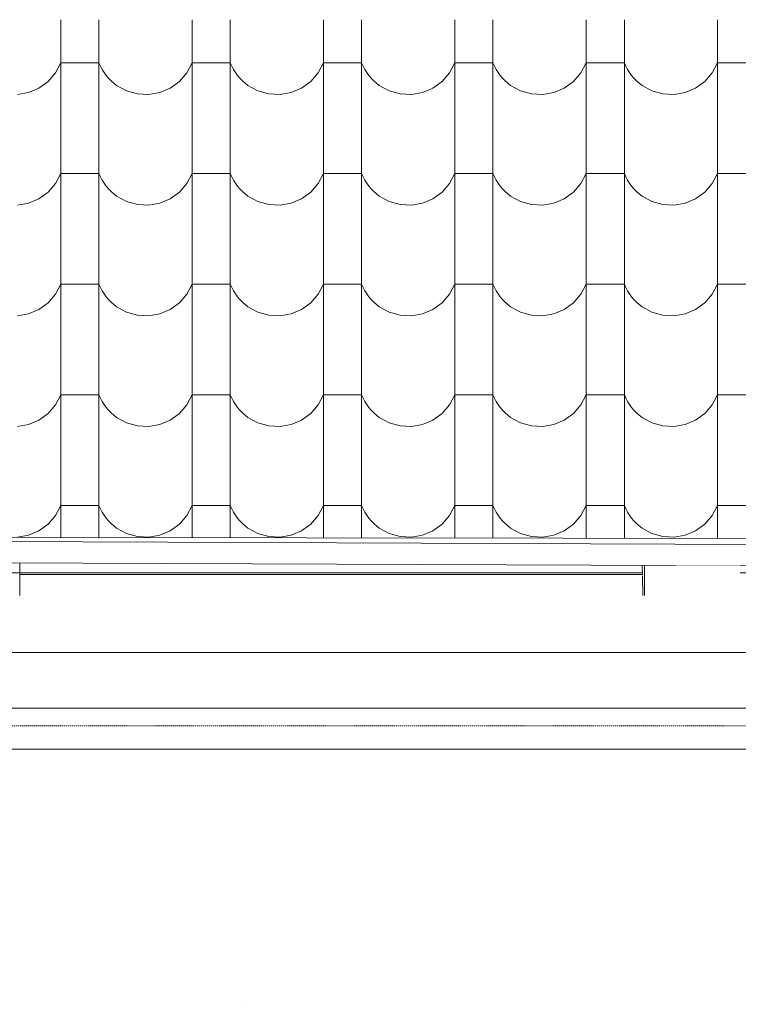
# Model space of a CAD drawing. Header units: millimetres. Extents: x -20699 to 32021, y -4298 to 11971.
# Tile 9 of 74: x -16100 to -15198, y 6480 to 7717. Entities that reach past the tile are written whole.
import ezdxf

# ---------------------------------------------------------------- set-up
doc = ezdxf.new("R2010")
doc.units = ezdxf.units.MM
doc.header["$MEASUREMENT"] = 0
doc.linetypes.add('Wipeout_Contour', pattern=[1000, 0, -1000])
doc.linetypes.add('Čárkovaná S', pattern=[2.5, 1.5, -1])
for name, color, linetype in [('A-A_1_2D prvky - obecné', 7, 'Continuous'), ('A-A_1_Bourané_Konstrukce - krov', 7, 'Continuous'), ('A-A_1_Bourané_Konstrukce - nosné', 7, 'Continuous'), ('A-A_1_Bourané_Konstrukce - střechy a skořepiny', 7, 'Continuous'), ('A-A_1_Bourané_Výplně - Povrchové', 7, 'Continuous'), ('A-A_1_Konstrukce - střechy a skořepiny', 7, 'Continuous')]:
    doc.layers.add(name, color=color, linetype=linetype)

# ---------------------------------------------------------------- blocks, each defined once
blk = doc.blocks.new('*X1', base_point=(-21954.7, -8431.5))
at = {"layer": 'A-A_1_Bourané_Výplně - Povrchové', "color": 251, "linetype": 'Continuous', "lineweight": 20, "true_color": 0x6a6a6a}
for p, q in [((-16048.9, 7716.5), (-16048.9, 7578)), ((-16000.9, 7716.5), (-16000.9, 7578)), ((-15883.9, 7716.5), (-15883.9, 7578)), ((-15835.9, 7716.5), (-15835.9, 7578)), ((-15718.9, 7716.5), (-15718.9, 7578)), ((-15670.9, 7716.5), (-15670.9, 7578)), ((-15553.9, 7716.5), (-15553.9, 7578)), ((-15505.9, 7716.5), (-15505.9, 7578)), ((-15388.9, 7716.5), (-15388.9, 7578)), ((-15340.9, 7716.5), (-15340.9, 7578)), ((-15223.9, 7716.5), (-15223.9, 7578)), ((-16055.6, 7650), (-16048.9, 7662.5)), ((-16024.9, 7662.5), (-16048.9, 7662.5)), ((-16000.9, 7662.5), (-16024.9, 7662.5)), ((-16000.9, 7662.5), (-15999, 7658.3)), ((-15999, 7658.3), (-15996.9, 7654.3)), ((-15890.6, 7650), (-15883.9, 7662.5)), ((-15859.9, 7662.5), (-15883.9, 7662.5)), ((-15835.9, 7662.5), (-15859.9, 7662.5)), ((-15835.9, 7662.5), (-15834, 7658.3)), ((-15834, 7658.3), (-15831.9, 7654.3)), ((-15725.6, 7650), (-15718.9, 7662.5)), ((-15694.9, 7662.5), (-15718.9, 7662.5)), ((-15670.9, 7662.5), (-15694.9, 7662.5)), ((-15670.9, 7662.5), (-15669, 7658.3)), ((-15669, 7658.3), (-15666.9, 7654.3)), ((-15560.6, 7650), (-15553.9, 7662.5)), ((-15529.9, 7662.5), (-15553.9, 7662.5)), ((-15505.9, 7662.5), (-15529.9, 7662.5)), ((-15505.9, 7662.5), (-15504, 7658.3)), ((-15504, 7658.3), (-15501.9, 7654.3)), ((-15395.6, 7650), (-15388.9, 7662.5)), ((-15364.9, 7662.5), (-15388.9, 7662.5)), ((-15340.9, 7662.5), (-15364.9, 7662.5)), ((-15340.9, 7662.5), (-15339, 7658.3)), ((-15339, 7658.3), (-15336.9, 7654.3)), ((-15230.6, 7650), (-15223.9, 7662.5)), ((-15199.9, 7662.5), (-15223.9, 7662.5)), ((-15175.9, 7662.5), (-15199.9, 7662.5)), ((-16064.9, 7639.2), (-16055.6, 7650)), ((-15996.9, 7654.3), (-15994.5, 7650.4)), ((-15994.5, 7650.4), (-15991.8, 7646.7)), ((-15991.8, 7646.7), (-15988.9, 7643.3)), ((-15899.9, 7639.2), (-15890.6, 7650)), ((-15831.9, 7654.3), (-15829.5, 7650.4)), ((-15829.5, 7650.4), (-15826.8, 7646.7)), ((-15826.8, 7646.7), (-15823.9, 7643.3)), ((-15734.9, 7639.2), (-15725.6, 7650)), ((-15666.9, 7654.3), (-15664.5, 7650.4)), ((-15664.5, 7650.4), (-15661.8, 7646.7)), ((-15661.8, 7646.7), (-15658.9, 7643.3)), ((-15569.9, 7639.2), (-15560.6, 7650)), ((-15501.9, 7654.3), (-15499.5, 7650.4)), ((-15499.5, 7650.4), (-15496.8, 7646.7)), ((-15496.8, 7646.7), (-15493.9, 7643.3)), ((-15404.9, 7639.2), (-15395.6, 7650)), ((-15336.9, 7654.3), (-15334.5, 7650.4)), ((-15334.5, 7650.4), (-15331.8, 7646.7)), ((-15331.8, 7646.7), (-15328.9, 7643.3)), ((-15239.9, 7639.2), (-15230.6, 7650)), ((-16076.4, 7630.9), (-16064.9, 7639.2)), ((-15988.9, 7643.3), (-15985.7, 7640)), ((-15985.7, 7640), (-15982.3, 7637)), ((-15982.3, 7637), (-15978.7, 7634.2)), ((-15978.7, 7634.2), (-15966.2, 7627.4)), ((-15911.4, 7630.9), (-15899.9, 7639.2)), ((-15823.9, 7643.3), (-15820.7, 7640)), ((-15820.7, 7640), (-15817.3, 7637)), ((-15817.3, 7637), (-15813.7, 7634.2)), ((-15813.7, 7634.2), (-15801.2, 7627.4)), ((-15746.4, 7630.9), (-15734.9, 7639.2)), ((-15658.9, 7643.3), (-15655.7, 7640)), ((-15655.7, 7640), (-15652.3, 7637)), ((-15652.3, 7637), (-15648.7, 7634.2)), ((-15648.7, 7634.2), (-15636.2, 7627.4)), ((-15581.4, 7630.9), (-15569.9, 7639.2)), ((-15493.9, 7643.3), (-15490.7, 7640)), ((-15490.7, 7640), (-15487.3, 7637)), ((-15487.3, 7637), (-15483.7, 7634.2)), ((-15483.7, 7634.2), (-15471.2, 7627.4)), ((-15416.4, 7630.9), (-15404.9, 7639.2)), ((-15328.9, 7643.3), (-15325.7, 7640)), ((-15325.7, 7640), (-15322.3, 7637)), ((-15322.3, 7637), (-15318.7, 7634.2)), ((-15318.7, 7634.2), (-15306.2, 7627.4)), ((-15251.4, 7630.9), (-15239.9, 7639.2)), ((-16103.4, 7622.8), (-16089.4, 7625.3)), ((-16089.4, 7625.3), (-16076.4, 7630.9)), ((-15966.2, 7627.4), (-15952.6, 7623.5)), ((-15952.6, 7623.5), (-15938.4, 7622.8)), ((-15938.4, 7622.8), (-15924.4, 7625.3)), ((-15924.4, 7625.3), (-15911.4, 7630.9)), ((-15801.2, 7627.4), (-15787.6, 7623.5)), ((-15787.6, 7623.5), (-15773.4, 7622.8)), ((-15773.4, 7622.8), (-15759.4, 7625.3)), ((-15759.4, 7625.3), (-15746.4, 7630.9)), ((-15636.2, 7627.4), (-15622.6, 7623.5)), ((-15622.6, 7623.5), (-15608.4, 7622.8)), ((-15608.4, 7622.8), (-15594.4, 7625.3)), ((-15594.4, 7625.3), (-15581.4, 7630.9)), ((-15471.2, 7627.4), (-15457.6, 7623.5)), ((-15457.6, 7623.5), (-15443.4, 7622.8)), ((-15443.4, 7622.8), (-15429.4, 7625.3)), ((-15429.4, 7625.3), (-15416.4, 7630.9)), ((-15306.2, 7627.4), (-15292.6, 7623.5)), ((-15292.6, 7623.5), (-15278.4, 7622.8)), ((-15278.4, 7622.8), (-15264.4, 7625.3)), ((-15264.4, 7625.3), (-15251.4, 7630.9)), ((-16048.9, 7577.5), (-16048.9, 7439)), ((-16000.9, 7577.5), (-16000.9, 7439)), ((-15883.9, 7577.5), (-15883.9, 7439)), ((-15835.9, 7577.5), (-15835.9, 7439)), ((-15718.9, 7577.5), (-15718.9, 7439)), ((-15670.9, 7577.5), (-15670.9, 7439)), ((-15553.9, 7577.5), (-15553.9, 7439)), ((-15505.9, 7577.5), (-15505.9, 7439)), ((-15388.9, 7577.5), (-15388.9, 7439)), ((-15340.9, 7577.5), (-15340.9, 7439)), ((-15223.9, 7577.5), (-15223.9, 7439)), ((-16055.6, 7511), (-16048.9, 7523.5)), ((-16024.9, 7523.5), (-16048.9, 7523.5)), ((-16000.9, 7523.5), (-16024.9, 7523.5)), ((-16000.9, 7523.5), (-15999, 7519.3)), ((-15890.6, 7511), (-15883.9, 7523.5)), ((-15859.9, 7523.5), (-15883.9, 7523.5)), ((-15835.9, 7523.5), (-15859.9, 7523.5)), ((-15835.9, 7523.5), (-15834, 7519.3)), ((-15725.6, 7511), (-15718.9, 7523.5)), ((-15694.9, 7523.5), (-15718.9, 7523.5)), ((-15670.9, 7523.5), (-15694.9, 7523.5)), ((-15670.9, 7523.5), (-15669, 7519.3)), ((-15560.6, 7511), (-15553.9, 7523.5)), ((-15529.9, 7523.5), (-15553.9, 7523.5)), ((-15505.9, 7523.5), (-15529.9, 7523.5)), ((-15505.9, 7523.5), (-15504, 7519.3)), ((-15395.6, 7511), (-15388.9, 7523.5)), ((-15364.9, 7523.5), (-15388.9, 7523.5)), ((-15340.9, 7523.5), (-15364.9, 7523.5)), ((-15340.9, 7523.5), (-15339, 7519.3)), ((-15230.6, 7511), (-15223.9, 7523.5)), ((-15199.9, 7523.5), (-15223.9, 7523.5)), ((-15175.9, 7523.5), (-15199.9, 7523.5)), ((-16064.9, 7500.2), (-16055.6, 7511)), ((-15999, 7519.3), (-15996.9, 7515.3)), ((-15996.9, 7515.3), (-15994.5, 7511.4)), ((-15994.5, 7511.4), (-15991.8, 7507.7)), ((-15991.8, 7507.7), (-15988.9, 7504.3)), ((-15899.9, 7500.2), (-15890.6, 7511)), ((-15834, 7519.3), (-15831.9, 7515.3)), ((-15831.9, 7515.3), (-15829.5, 7511.4)), ((-15829.5, 7511.4), (-15826.8, 7507.7)), ((-15826.8, 7507.7), (-15823.9, 7504.3)), ((-15734.9, 7500.2), (-15725.6, 7511)), ((-15669, 7519.3), (-15666.9, 7515.3)), ((-15666.9, 7515.3), (-15664.5, 7511.4)), ((-15664.5, 7511.4), (-15661.8, 7507.7)), ((-15661.8, 7507.7), (-15658.9, 7504.3)), ((-15569.9, 7500.2), (-15560.6, 7511)), ((-15504, 7519.3), (-15501.9, 7515.3)), ((-15501.9, 7515.3), (-15499.5, 7511.4)), ((-15499.5, 7511.4), (-15496.8, 7507.7)), ((-15496.8, 7507.7), (-15493.9, 7504.3)), ((-15404.9, 7500.2), (-15395.6, 7511)), ((-15339, 7519.3), (-15336.9, 7515.3)), ((-15336.9, 7515.3), (-15334.5, 7511.4)), ((-15334.5, 7511.4), (-15331.8, 7507.7)), ((-15331.8, 7507.7), (-15328.9, 7504.3)), ((-15239.9, 7500.2), (-15230.6, 7511)), ((-16076.4, 7491.9), (-16064.9, 7500.2)), ((-15988.9, 7504.3), (-15985.7, 7501)), ((-15985.7, 7501), (-15982.3, 7498)), ((-15982.3, 7498), (-15978.7, 7495.2)), ((-15978.7, 7495.2), (-15966.2, 7488.4)), ((-15911.4, 7491.9), (-15899.9, 7500.2)), ((-15823.9, 7504.3), (-15820.7, 7501)), ((-15820.7, 7501), (-15817.3, 7498)), ((-15817.3, 7498), (-15813.7, 7495.2)), ((-15813.7, 7495.2), (-15801.2, 7488.4)), ((-15746.4, 7491.9), (-15734.9, 7500.2)), ((-15658.9, 7504.3), (-15655.7, 7501)), ((-15655.7, 7501), (-15652.3, 7498)), ((-15652.3, 7498), (-15648.7, 7495.2)), ((-15648.7, 7495.2), (-15636.2, 7488.4)), ((-15581.4, 7491.9), (-15569.9, 7500.2)), ((-15493.9, 7504.3), (-15490.7, 7501)), ((-15490.7, 7501), (-15487.3, 7498)), ((-15487.3, 7498), (-15483.7, 7495.2)), ((-15483.7, 7495.2), (-15471.2, 7488.4)), ((-15416.4, 7491.9), (-15404.9, 7500.2)), ((-15328.9, 7504.3), (-15325.7, 7501)), ((-15325.7, 7501), (-15322.3, 7498)), ((-15322.3, 7498), (-15318.7, 7495.2)), ((-15318.7, 7495.2), (-15306.2, 7488.4)), ((-15251.4, 7491.9), (-15239.9, 7500.2)), ((-16103.4, 7483.8), (-16089.4, 7486.3)), ((-16089.4, 7486.3), (-16076.4, 7491.9)), ((-15966.2, 7488.4), (-15952.6, 7484.5)), ((-15952.6, 7484.5), (-15938.4, 7483.8)), ((-15938.4, 7483.8), (-15924.4, 7486.3)), ((-15924.4, 7486.3), (-15911.4, 7491.9)), ((-15801.2, 7488.4), (-15787.6, 7484.5)), ((-15787.6, 7484.5), (-15773.4, 7483.8)), ((-15773.4, 7483.8), (-15759.4, 7486.3)), ((-15759.4, 7486.3), (-15746.4, 7491.9)), ((-15636.2, 7488.4), (-15622.6, 7484.5)), ((-15622.6, 7484.5), (-15608.4, 7483.8)), ((-15608.4, 7483.8), (-15594.4, 7486.3)), ((-15594.4, 7486.3), (-15581.4, 7491.9)), ((-15471.2, 7488.4), (-15457.6, 7484.5)), ((-15457.6, 7484.5), (-15443.4, 7483.8)), ((-15443.4, 7483.8), (-15429.4, 7486.3)), ((-15429.4, 7486.3), (-15416.4, 7491.9)), ((-15306.2, 7488.4), (-15292.6, 7484.5)), ((-15292.6, 7484.5), (-15278.4, 7483.8)), ((-15278.4, 7483.8), (-15264.4, 7486.3)), ((-15264.4, 7486.3), (-15251.4, 7491.9)), ((-16048.9, 7438.5), (-16048.9, 7300)), ((-16000.9, 7438.5), (-16000.9, 7300)), ((-15883.9, 7438.5), (-15883.9, 7300)), ((-15835.9, 7438.5), (-15835.9, 7300)), ((-15718.9, 7438.5), (-15718.9, 7300)), ((-15670.9, 7438.5), (-15670.9, 7300)), ((-15553.9, 7438.5), (-15553.9, 7300)), ((-15505.9, 7438.5), (-15505.9, 7300)), ((-15388.9, 7438.5), (-15388.9, 7300)), ((-15340.9, 7438.5), (-15340.9, 7300)), ((-15223.9, 7438.5), (-15223.9, 7300)), ((-16055.6, 7372), (-16048.9, 7384.5)), ((-16024.9, 7384.5), (-16048.9, 7384.5)), ((-16000.9, 7384.5), (-16024.9, 7384.5)), ((-16000.9, 7384.5), (-15999, 7380.3)), ((-15890.6, 7372), (-15883.9, 7384.5)), ((-15859.9, 7384.5), (-15883.9, 7384.5)), ((-15835.9, 7384.5), (-15859.9, 7384.5)), ((-15835.9, 7384.5), (-15834, 7380.3)), ((-15725.6, 7372), (-15718.9, 7384.5)), ((-15694.9, 7384.5), (-15718.9, 7384.5)), ((-15670.9, 7384.5), (-15694.9, 7384.5)), ((-15670.9, 7384.5), (-15669, 7380.3)), ((-15560.6, 7372), (-15553.9, 7384.5)), ((-15529.9, 7384.5), (-15553.9, 7384.5)), ((-15505.9, 7384.5), (-15529.9, 7384.5)), ((-15505.9, 7384.5), (-15504, 7380.3)), ((-15395.6, 7372), (-15388.9, 7384.5)), ((-15364.9, 7384.5), (-15388.9, 7384.5)), ((-15340.9, 7384.5), (-15364.9, 7384.5)), ((-15340.9, 7384.5), (-15339, 7380.3)), ((-15230.6, 7372), (-15223.9, 7384.5)), ((-15199.9, 7384.5), (-15223.9, 7384.5)), ((-15175.9, 7384.5), (-15199.9, 7384.5)), ((-16064.9, 7361.2), (-16055.6, 7372)), ((-15999, 7380.3), (-15996.9, 7376.3)), ((-15996.9, 7376.3), (-15994.5, 7372.4)), ((-15994.5, 7372.4), (-15991.8, 7368.7)), ((-15899.9, 7361.2), (-15890.6, 7372)), ((-15834, 7380.3), (-15831.9, 7376.3)), ((-15831.9, 7376.3), (-15829.5, 7372.4)), ((-15829.5, 7372.4), (-15826.8, 7368.7)), ((-15734.9, 7361.2), (-15725.6, 7372)), ((-15669, 7380.3), (-15666.9, 7376.3)), ((-15666.9, 7376.3), (-15664.5, 7372.4)), ((-15664.5, 7372.4), (-15661.8, 7368.7)), ((-15569.9, 7361.2), (-15560.6, 7372)), ((-15504, 7380.3), (-15501.9, 7376.3)), ((-15501.9, 7376.3), (-15499.5, 7372.4)), ((-15499.5, 7372.4), (-15496.8, 7368.7)), ((-15404.9, 7361.2), (-15395.6, 7372)), ((-15339, 7380.3), (-15336.9, 7376.3)), ((-15336.9, 7376.3), (-15334.5, 7372.4)), ((-15334.5, 7372.4), (-15331.8, 7368.7)), ((-15239.9, 7361.2), (-15230.6, 7372)), ((-16076.4, 7352.9), (-16064.9, 7361.2)), ((-15991.8, 7368.7), (-15988.9, 7365.3)), ((-15988.9, 7365.3), (-15985.7, 7362)), ((-15985.7, 7362), (-15982.3, 7359)), ((-15982.3, 7359), (-15978.7, 7356.2)), ((-15911.4, 7352.9), (-15899.9, 7361.2)), ((-15826.8, 7368.7), (-15823.9, 7365.3)), ((-15823.9, 7365.3), (-15820.7, 7362)), ((-15820.7, 7362), (-15817.3, 7359)), ((-15817.3, 7359), (-15813.7, 7356.2)), ((-15746.4, 7352.9), (-15734.9, 7361.2)), ((-15661.8, 7368.7), (-15658.9, 7365.3)), ((-15658.9, 7365.3), (-15655.7, 7362)), ((-15655.7, 7362), (-15652.3, 7359)), ((-15652.3, 7359), (-15648.7, 7356.2)), ((-15581.4, 7352.9), (-15569.9, 7361.2)), ((-15496.8, 7368.7), (-15493.9, 7365.3)), ((-15493.9, 7365.3), (-15490.7, 7362)), ((-15490.7, 7362), (-15487.3, 7359)), ((-15487.3, 7359), (-15483.7, 7356.2)), ((-15416.4, 7352.9), (-15404.9, 7361.2)), ((-15331.8, 7368.7), (-15328.9, 7365.3)), ((-15328.9, 7365.3), (-15325.7, 7362)), ((-15325.7, 7362), (-15322.3, 7359)), ((-15322.3, 7359), (-15318.7, 7356.2)), ((-15251.4, 7352.9), (-15239.9, 7361.2)), ((-16103.4, 7344.8), (-16089.4, 7347.3)), ((-16089.4, 7347.3), (-16076.4, 7352.9)), ((-15978.7, 7356.2), (-15966.2, 7349.4)), ((-15966.2, 7349.4), (-15952.6, 7345.5)), ((-15938.4, 7344.8), (-15924.4, 7347.3)), ((-15924.4, 7347.3), (-15911.4, 7352.9)), ((-15813.7, 7356.2), (-15801.2, 7349.4)), ((-15801.2, 7349.4), (-15787.6, 7345.5)), ((-15773.4, 7344.8), (-15759.4, 7347.3)), ((-15759.4, 7347.3), (-15746.4, 7352.9)), ((-15648.7, 7356.2), (-15636.2, 7349.4)), ((-15636.2, 7349.4), (-15622.6, 7345.5)), ((-15608.4, 7344.8), (-15594.4, 7347.3)), ((-15594.4, 7347.3), (-15581.4, 7352.9)), ((-15483.7, 7356.2), (-15471.2, 7349.4)), ((-15471.2, 7349.4), (-15457.6, 7345.5)), ((-15443.4, 7344.8), (-15429.4, 7347.3)), ((-15429.4, 7347.3), (-15416.4, 7352.9)), ((-15318.7, 7356.2), (-15306.2, 7349.4)), ((-15306.2, 7349.4), (-15292.6, 7345.5)), ((-15278.4, 7344.8), (-15264.4, 7347.3)), ((-15264.4, 7347.3), (-15251.4, 7352.9)), ((-15952.6, 7345.5), (-15938.4, 7344.8)), ((-15787.6, 7345.5), (-15773.4, 7344.8)), ((-15622.6, 7345.5), (-15608.4, 7344.8)), ((-15457.6, 7345.5), (-15443.4, 7344.8)), ((-15292.6, 7345.5), (-15278.4, 7344.8)), ((-16048.9, 7299.5), (-16048.9, 7161)), ((-16000.9, 7299.5), (-16000.9, 7161)), ((-15883.9, 7299.5), (-15883.9, 7161)), ((-15835.9, 7299.5), (-15835.9, 7161)), ((-15718.9, 7299.5), (-15718.9, 7161)), ((-15670.9, 7299.5), (-15670.9, 7161)), ((-15553.9, 7299.5), (-15553.9, 7161)), ((-15505.9, 7299.5), (-15505.9, 7161)), ((-15388.9, 7299.5), (-15388.9, 7161)), ((-15340.9, 7299.5), (-15340.9, 7161)), ((-15223.9, 7299.5), (-15223.9, 7161)), ((-16055.6, 7233), (-16048.9, 7245.5)), ((-16024.9, 7245.5), (-16048.9, 7245.5)), ((-16000.9, 7245.5), (-16024.9, 7245.5)), ((-16000.9, 7245.5), (-15999, 7241.3)), ((-15999, 7241.3), (-15996.9, 7237.3)), ((-15996.9, 7237.3), (-15994.5, 7233.4)), ((-15890.6, 7233), (-15883.9, 7245.5)), ((-15859.9, 7245.5), (-15883.9, 7245.5)), ((-15835.9, 7245.5), (-15859.9, 7245.5)), ((-15835.9, 7245.5), (-15834, 7241.3)), ((-15834, 7241.3), (-15831.9, 7237.3)), ((-15831.9, 7237.3), (-15829.5, 7233.4)), ((-15725.6, 7233), (-15718.9, 7245.5)), ((-15694.9, 7245.5), (-15718.9, 7245.5)), ((-15670.9, 7245.5), (-15694.9, 7245.5)), ((-15670.9, 7245.5), (-15669, 7241.3)), ((-15669, 7241.3), (-15666.9, 7237.3)), ((-15666.9, 7237.3), (-15664.5, 7233.4)), ((-15560.6, 7233), (-15553.9, 7245.5)), ((-15529.9, 7245.5), (-15553.9, 7245.5)), ((-15505.9, 7245.5), (-15529.9, 7245.5)), ((-15505.9, 7245.5), (-15504, 7241.3)), ((-15504, 7241.3), (-15501.9, 7237.3)), ((-15501.9, 7237.3), (-15499.5, 7233.4)), ((-15395.6, 7233), (-15388.9, 7245.5)), ((-15364.9, 7245.5), (-15388.9, 7245.5)), ((-15340.9, 7245.5), (-15364.9, 7245.5)), ((-15340.9, 7245.5), (-15339, 7241.3)), ((-15339, 7241.3), (-15336.9, 7237.3)), ((-15336.9, 7237.3), (-15334.5, 7233.4)), ((-15230.6, 7233), (-15223.9, 7245.5)), ((-15199.9, 7245.5), (-15223.9, 7245.5)), ((-15175.9, 7245.5), (-15199.9, 7245.5)), ((-16064.9, 7222.2), (-16055.6, 7233)), ((-15994.5, 7233.4), (-15991.8, 7229.7)), ((-15991.8, 7229.7), (-15988.9, 7226.3)), ((-15988.9, 7226.3), (-15985.7, 7223)), ((-15985.7, 7223), (-15982.3, 7220)), ((-15899.9, 7222.2), (-15890.6, 7233)), ((-15829.5, 7233.4), (-15826.8, 7229.7)), ((-15826.8, 7229.7), (-15823.9, 7226.3)), ((-15823.9, 7226.3), (-15820.7, 7223)), ((-15820.7, 7223), (-15817.3, 7220)), ((-15734.9, 7222.2), (-15725.6, 7233)), ((-15664.5, 7233.4), (-15661.8, 7229.7)), ((-15661.8, 7229.7), (-15658.9, 7226.3)), ((-15658.9, 7226.3), (-15655.7, 7223)), ((-15655.7, 7223), (-15652.3, 7220)), ((-15569.9, 7222.2), (-15560.6, 7233)), ((-15499.5, 7233.4), (-15496.8, 7229.7)), ((-15496.8, 7229.7), (-15493.9, 7226.3)), ((-15493.9, 7226.3), (-15490.7, 7223)), ((-15490.7, 7223), (-15487.3, 7220)), ((-15404.9, 7222.2), (-15395.6, 7233)), ((-15334.5, 7233.4), (-15331.8, 7229.7)), ((-15331.8, 7229.7), (-15328.9, 7226.3)), ((-15328.9, 7226.3), (-15325.7, 7223)), ((-15325.7, 7223), (-15322.3, 7220)), ((-15239.9, 7222.2), (-15230.6, 7233)), ((-16089.4, 7208.3), (-16076.4, 7213.9)), ((-16076.4, 7213.9), (-16064.9, 7222.2)), ((-15982.3, 7220), (-15978.7, 7217.2)), ((-15978.7, 7217.2), (-15966.2, 7210.4)), ((-15924.4, 7208.3), (-15911.4, 7213.9)), ((-15911.4, 7213.9), (-15899.9, 7222.2)), ((-15817.3, 7220), (-15813.7, 7217.2)), ((-15813.7, 7217.2), (-15801.2, 7210.4)), ((-15759.4, 7208.3), (-15746.4, 7213.9)), ((-15746.4, 7213.9), (-15734.9, 7222.2)), ((-15652.3, 7220), (-15648.7, 7217.2)), ((-15648.7, 7217.2), (-15636.2, 7210.4)), ((-15594.4, 7208.3), (-15581.4, 7213.9)), ((-15581.4, 7213.9), (-15569.9, 7222.2)), ((-15487.3, 7220), (-15483.7, 7217.2)), ((-15483.7, 7217.2), (-15471.2, 7210.4)), ((-15429.4, 7208.3), (-15416.4, 7213.9)), ((-15416.4, 7213.9), (-15404.9, 7222.2)), ((-15322.3, 7220), (-15318.7, 7217.2)), ((-15318.7, 7217.2), (-15306.2, 7210.4)), ((-15264.4, 7208.3), (-15251.4, 7213.9)), ((-15251.4, 7213.9), (-15239.9, 7222.2)), ((-16103.4, 7205.8), (-16089.4, 7208.3)), ((-15966.2, 7210.4), (-15952.6, 7206.5)), ((-15952.6, 7206.5), (-15938.4, 7205.8)), ((-15938.4, 7205.8), (-15924.4, 7208.3)), ((-15801.2, 7210.4), (-15787.6, 7206.5)), ((-15787.6, 7206.5), (-15773.4, 7205.8)), ((-15773.4, 7205.8), (-15759.4, 7208.3)), ((-15636.2, 7210.4), (-15622.6, 7206.5)), ((-15622.6, 7206.5), (-15608.4, 7205.8)), ((-15608.4, 7205.8), (-15594.4, 7208.3)), ((-15471.2, 7210.4), (-15457.6, 7206.5)), ((-15457.6, 7206.5), (-15443.4, 7205.8)), ((-15443.4, 7205.8), (-15429.4, 7208.3)), ((-15306.2, 7210.4), (-15292.6, 7206.5)), ((-15292.6, 7206.5), (-15278.4, 7205.8)), ((-15278.4, 7205.8), (-15264.4, 7208.3)), ((-16048.9, 7160.5), (-16048.9, 7066.4)), ((-16000.9, 7160.5), (-16000.9, 7066.4)), ((-15883.9, 7160.5), (-15883.9, 7066.2)), ((-15835.9, 7160.5), (-15835.9, 7066.1)), ((-15718.9, 7160.5), (-15718.9, 7066)), ((-15670.9, 7160.5), (-15670.9, 7065.9)), ((-15553.9, 7160.5), (-15553.9, 7065.8)), ((-15505.9, 7160.5), (-15505.9, 7065.7)), ((-15388.9, 7160.5), (-15388.9, 7065.6)), ((-15340.9, 7160.5), (-15340.9, 7065.5)), ((-15223.9, 7160.5), (-15223.9, 7065.3)), ((-16055.6, 7094), (-16048.9, 7106.5)), ((-16024.9, 7106.5), (-16048.9, 7106.5)), ((-16000.9, 7106.5), (-16024.9, 7106.5)), ((-16000.9, 7106.5), (-15999, 7102.3)), ((-15999, 7102.3), (-15996.9, 7098.3)), ((-15890.6, 7094), (-15883.9, 7106.5)), ((-15859.9, 7106.5), (-15883.9, 7106.5)), ((-15835.9, 7106.5), (-15859.9, 7106.5)), ((-15835.9, 7106.5), (-15834, 7102.3)), ((-15834, 7102.3), (-15831.9, 7098.3)), ((-15725.6, 7094), (-15718.9, 7106.5)), ((-15694.9, 7106.5), (-15718.9, 7106.5)), ((-15670.9, 7106.5), (-15694.9, 7106.5)), ((-15670.9, 7106.5), (-15669, 7102.3)), ((-15669, 7102.3), (-15666.9, 7098.3)), ((-15560.6, 7094), (-15553.9, 7106.5)), ((-15529.9, 7106.5), (-15553.9, 7106.5)), ((-15505.9, 7106.5), (-15529.9, 7106.5)), ((-15505.9, 7106.5), (-15504, 7102.3)), ((-15504, 7102.3), (-15501.9, 7098.3)), ((-15395.6, 7094), (-15388.9, 7106.5)), ((-15364.9, 7106.5), (-15388.9, 7106.5)), ((-15340.9, 7106.5), (-15364.9, 7106.5)), ((-15340.9, 7106.5), (-15339, 7102.3)), ((-15339, 7102.3), (-15336.9, 7098.3)), ((-15230.6, 7094), (-15223.9, 7106.5)), ((-15199.9, 7106.5), (-15223.9, 7106.5)), ((-15175.9, 7106.5), (-15199.9, 7106.5)), ((-16064.9, 7083.2), (-16055.6, 7094)), ((-15996.9, 7098.3), (-15994.5, 7094.4)), ((-15994.5, 7094.4), (-15991.8, 7090.7)), ((-15991.8, 7090.7), (-15988.9, 7087.3)), ((-15988.9, 7087.3), (-15985.7, 7084)), ((-15899.9, 7083.2), (-15890.6, 7094)), ((-15831.9, 7098.3), (-15829.5, 7094.4)), ((-15829.5, 7094.4), (-15826.8, 7090.7)), ((-15826.8, 7090.7), (-15823.9, 7087.3)), ((-15823.9, 7087.3), (-15820.7, 7084)), ((-15734.9, 7083.2), (-15725.6, 7094)), ((-15666.9, 7098.3), (-15664.5, 7094.4)), ((-15664.5, 7094.4), (-15661.8, 7090.7)), ((-15661.8, 7090.7), (-15658.9, 7087.3)), ((-15658.9, 7087.3), (-15655.7, 7084)), ((-15569.9, 7083.2), (-15560.6, 7094)), ((-15501.9, 7098.3), (-15499.5, 7094.4)), ((-15499.5, 7094.4), (-15496.8, 7090.7)), ((-15496.8, 7090.7), (-15493.9, 7087.3)), ((-15493.9, 7087.3), (-15490.7, 7084)), ((-15404.9, 7083.2), (-15395.6, 7094)), ((-15336.9, 7098.3), (-15334.5, 7094.4)), ((-15334.5, 7094.4), (-15331.8, 7090.7)), ((-15331.8, 7090.7), (-15328.9, 7087.3)), ((-15328.9, 7087.3), (-15325.7, 7084)), ((-15239.9, 7083.2), (-15230.6, 7094)), ((-16089.4, 7069.3), (-16076.4, 7074.9)), ((-16076.4, 7074.9), (-16064.9, 7083.2)), ((-15985.7, 7084), (-15982.3, 7081)), ((-15982.3, 7081), (-15978.7, 7078.2)), ((-15978.7, 7078.2), (-15966.2, 7071.4)), ((-15924.4, 7069.3), (-15911.4, 7074.9)), ((-15911.4, 7074.9), (-15899.9, 7083.2)), ((-15820.7, 7084), (-15817.3, 7081)), ((-15817.3, 7081), (-15813.7, 7078.2)), ((-15813.7, 7078.2), (-15801.2, 7071.4)), ((-15759.4, 7069.3), (-15746.4, 7074.9)), ((-15746.4, 7074.9), (-15734.9, 7083.2)), ((-15655.7, 7084), (-15652.3, 7081)), ((-15652.3, 7081), (-15648.7, 7078.2)), ((-15648.7, 7078.2), (-15636.2, 7071.4)), ((-15594.4, 7069.3), (-15581.4, 7074.9)), ((-15581.4, 7074.9), (-15569.9, 7083.2)), ((-15490.7, 7084), (-15487.3, 7081)), ((-15487.3, 7081), (-15483.7, 7078.2)), ((-15483.7, 7078.2), (-15471.2, 7071.4)), ((-15429.4, 7069.3), (-15416.4, 7074.9)), ((-15416.4, 7074.9), (-15404.9, 7083.2)), ((-15325.7, 7084), (-15322.3, 7081)), ((-15322.3, 7081), (-15318.7, 7078.2)), ((-15318.7, 7078.2), (-15306.2, 7071.4)), ((-15264.4, 7069.3), (-15251.4, 7074.9)), ((-15251.4, 7074.9), (-15239.9, 7083.2)), ((-16103.4, 7066.8), (-16089.4, 7069.3)), ((-15966.2, 7071.4), (-15952.6, 7067.5)), ((-15952.6, 7067.5), (-15938.4, 7066.8)), ((-15938.4, 7066.8), (-15924.4, 7069.3)), ((-15801.2, 7071.4), (-15787.6, 7067.5)), ((-15787.6, 7067.5), (-15773.4, 7066.8)), ((-15773.4, 7066.8), (-15759.4, 7069.3)), ((-15636.2, 7071.4), (-15622.6, 7067.5)), ((-15622.6, 7067.5), (-15608.4, 7066.8)), ((-15608.4, 7066.8), (-15594.4, 7069.3)), ((-15471.2, 7071.4), (-15457.6, 7067.5)), ((-15457.6, 7067.5), (-15443.4, 7066.8)), ((-15443.4, 7066.8), (-15429.4, 7069.3)), ((-15306.2, 7071.4), (-15292.6, 7067.5)), ((-15292.6, 7067.5), (-15278.4, 7066.8)), ((-15278.4, 7066.8), (-15264.4, 7069.3))]:
    blk.add_line(p, q, dxfattribs=at)

msp = doc.modelspace()

# ---------------------------------------------------------------- linework, layer by layer
at = {"layer": 'A-A_1_2D prvky - obecné', "color": 254, "linetype": 'Čárkovaná S', "lineweight": 13}
msp.add_line((-18902.6, 6830), (-9430.7, 6830), dxfattribs=at)
at = {"layer": 'A-A_1_Bourané_Konstrukce - střechy a skořepiny', "color": 42, "linetype": 'Continuous', "lineweight": 13, "true_color": 0xe4ad2c}
for p, q in [((-19153.4, 7022.1), (-9820.5, 7022.1)), ((-19045.4, 6922.1), (-9612.2, 6922.1)), ((-9566.6, 6852), (-18829.1, 6852)), ((-9521.4, 6800.5), (-18825.5, 6800.5)), ((-9514.1, 6800.5), (-18819.4, 6800.5))]:
    msp.add_line(p, q, dxfattribs=at)
at = {"layer": 'A-A_1_Bourané_Konstrukce - střechy a skořepiny', "color": 42, "linetype": 'Wipeout_Contour', "lineweight": 13, "true_color": 0xe4ad2c}
for p, q in [((-9514.1, 6800.5), (-18819.3, 6800.5)), ((-18819.3, 6480), (-9473.9, 6480))]:
    msp.add_line(p, q, dxfattribs=at)
at = {"layer": 'A-A_1_Bourané_Konstrukce - střechy a skořepiny', "color": 42, "linetype": 'Continuous', "lineweight": 13, "true_color": 0xe4ad2c, "flags": 128}
msp.add_lwpolyline([(-18955.5, 7070.2), (-9632, 7058.1), (-4363.3, 10800.4), (-14369, 10800.4)], close=True, dxfattribs=at)

# ---------------------------------------------------------------- block references
at = {"layer": 'A-A_1_Konstrukce - střechy a skořepiny', "color": 9, "linetype": 'Continuous', "lineweight": 13}
msp.add_blockref('*X1', (-21954.7, -8431.5), dxfattribs=at)

# ---------------------------------------------------------------- next in the draw order: wipeouts: each hides what was drawn before it
at = {"color": 254, "linetype": 'Wipeout_Contour', "lineweight": 0, "ltscale": 85656.750322}
msp.add_wipeout([(-16100.5, 7020), (-16100.5, 6993.3), (-15317.7, 6993.3), (-15318.2, 7018.2), (-15318.2, 7020)], dxfattribs=at).dxf.layer = 'A-A_1_Bourané_Výplně - Povrchové'

# ---------------------------------------------------------------- next in the draw order: wipeouts: each hides what was drawn before it
at = {"color": 254, "linetype": 'Wipeout_Contour', "lineweight": 0, "ltscale": 99983.809413}
msp.add_wipeout([(-9645.3, 7036.7), (-18937.5, 7071.8), (-18929, 7045.1), (-9602.4, 7009.9), (-9602.4, 7013), (-9636.4, 7013.5), (-9643.2, 7029.6)], dxfattribs=at).dxf.layer = 'A-A_1_Bourané_Výplně - Povrchové'

# ---------------------------------------------------------------- next in the draw order: linework, layer by layer
at = {"layer": 'A-A_1_Bourané_Konstrukce - krov', "color": 8, "linetype": 'Continuous', "lineweight": 13}
msp.add_line((-16100.5, 6993.3), (-16100.5, 7034.4), dxfattribs=at)

# ---------------------------------------------------------------- next in the draw order: wipeouts: each hides what was drawn before it
at = {"color": 254, "linetype": 'Wipeout_Contour', "lineweight": 0, "ltscale": 101081.993748}
msp.add_wipeout([(-15315.5, 7031.4), (-15318.5, 7031.4), (-15318.2, 7020), (-15318.2, 7018.2), (-15317.7, 6993.3), (-15315.5, 6993.3)], dxfattribs=at).dxf.layer = 'A-A_1_Bourané_Výplně - Povrchové'

# ---------------------------------------------------------------- next in the draw order: wipeouts: each hides what was drawn before it
at = {"color": 254, "linetype": 'Wipeout_Contour', "lineweight": 0, "ltscale": 67159.965396}
msp.add_wipeout([(-15315.5, 7031.4), (-15315.5, 6993.3), (-15195.5, 6993.3), (-15195.5, 7031)], dxfattribs=at).dxf.layer = 'A-A_1_Bourané_Výplně - Povrchové'

# ---------------------------------------------------------------- next in the draw order: linework, layer by layer
at = {"layer": 'A-A_1_Bourané_Konstrukce - krov', "color": 8, "linetype": 'Continuous', "lineweight": 13}
for p, q in [((-15318.2, 7020), (-15318.5, 7031.4)), ((-15315.5, 7031.4), (-15315.5, 6993.3)), ((-15317.7, 6993.3), (-15318.2, 7018.2))]:
    msp.add_line(p, q, dxfattribs=at)
at = {"layer": 'A-A_1_Bourané_Konstrukce - nosné', "color": 251, "linetype": 'Continuous', "lineweight": 20, "true_color": 0x6a6a6a}
msp.add_line((-16100.5, 7020), (-15318.2, 7020), dxfattribs=at)
at = {"layer": 'A-A_1_Bourané_Konstrukce - střechy a skořepiny', "color": 251, "linetype": 'Continuous', "lineweight": 20, "true_color": 0x6a6a6a}
for p, q in [((-18937.5, 7071.8), (-9645.3, 7036.7)), ((-9602.4, 7009.9), (-18929, 7045.1))]:
    msp.add_line(p, q, dxfattribs=at)

doc.saveas('drawing.dxf')
